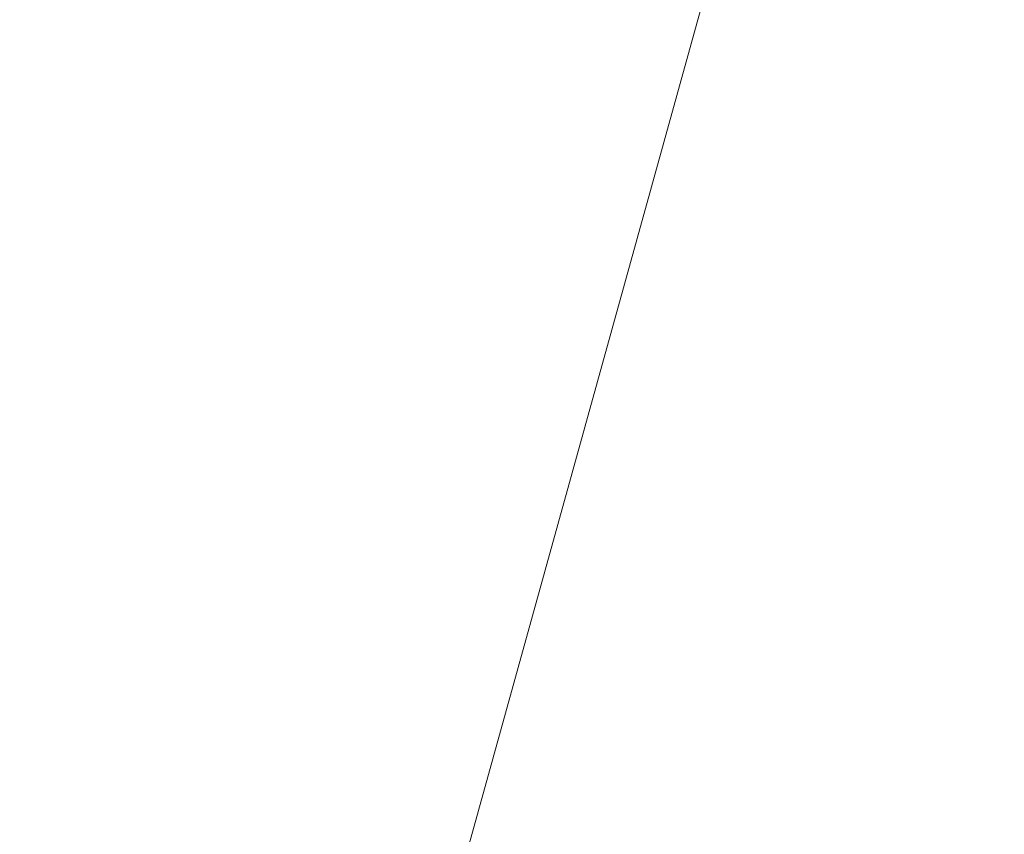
# Model space of a CAD drawing. Header units: millimetres. Extents: x -6861 to -4773, y 84 to 6892.
# Tile 37 of 108: x -6108.437 to -6108.216, y 6528.361 to 6528.544. Entities that reach past the tile are written whole.
import ezdxf

# ---------------------------------------------------------------- set-up
doc = ezdxf.new("R2010")
doc.units = ezdxf.units.MM
doc.layers.add('E-LITE-EQPM', color=7, linetype='Continuous', lineweight=20)

# ---------------------------------------------------------------- blocks, each defined once
blk = doc.blocks.new('01 PODIUM EMPOTRADO CON MARCO 1_glb - PODIUM EMPOTRADO CON MARCO 3_dwg_NS-2254 ÍßÁ_1_5Ð_$$_É_îAÔO-665804-Planta_PDF')
at = {"lineweight": 9}
blk.add_line((0.75, -5.76385), (0.75, -4.93839), dxfattribs=at)
blk = doc.blocks.new('01 PODIUM EMPOTRADO CON MARCO 1_glb - 01 PODIUM EMPOTRADO CON MARCO 1-665813-Planta_PDF')
at = {"rotation": 344.4887155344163}
blk.add_blockref('01 PODIUM EMPOTRADO CON MARCO 1_glb - PODIUM EMPOTRADO CON MARCO 3_dwg_NS-2254 ÍßÁ_1_5Ð_$$_É_îAÔO-665804-Planta_PDF', (-3232.68648, 6533.75019), dxfattribs=at)
blk = doc.blocks.new('01 PODIUM EMPOTRADO CON MARCO 1_glb - 01 PODIUM EMPOTRADO CON MARCO 1-V3-Planta_PDF')
at = {"rotation": 344.4887155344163}
blk.add_blockref('01 PODIUM EMPOTRADO CON MARCO 1_glb - PODIUM EMPOTRADO CON MARCO 3_dwg_NS-2254 ÍßÁ_1_5Ð_$$_É_îAÔO-665804-Planta_PDF', (-3232.68648, 6533.75019), dxfattribs=at)

msp = doc.modelspace()

# ---------------------------------------------------------------- block references
at = {"layer": 'E-LITE-EQPM'}
for name in ['01 PODIUM EMPOTRADO CON MARCO 1_glb - 01 PODIUM EMPOTRADO CON MARCO 1-665813-Planta_PDF', '01 PODIUM EMPOTRADO CON MARCO 1_glb - 01 PODIUM EMPOTRADO CON MARCO 1-V3-Planta_PDF']:
    msp.add_blockref(name, (-2874.93154, 0), dxfattribs=at)

doc.saveas('drawing.dxf')
